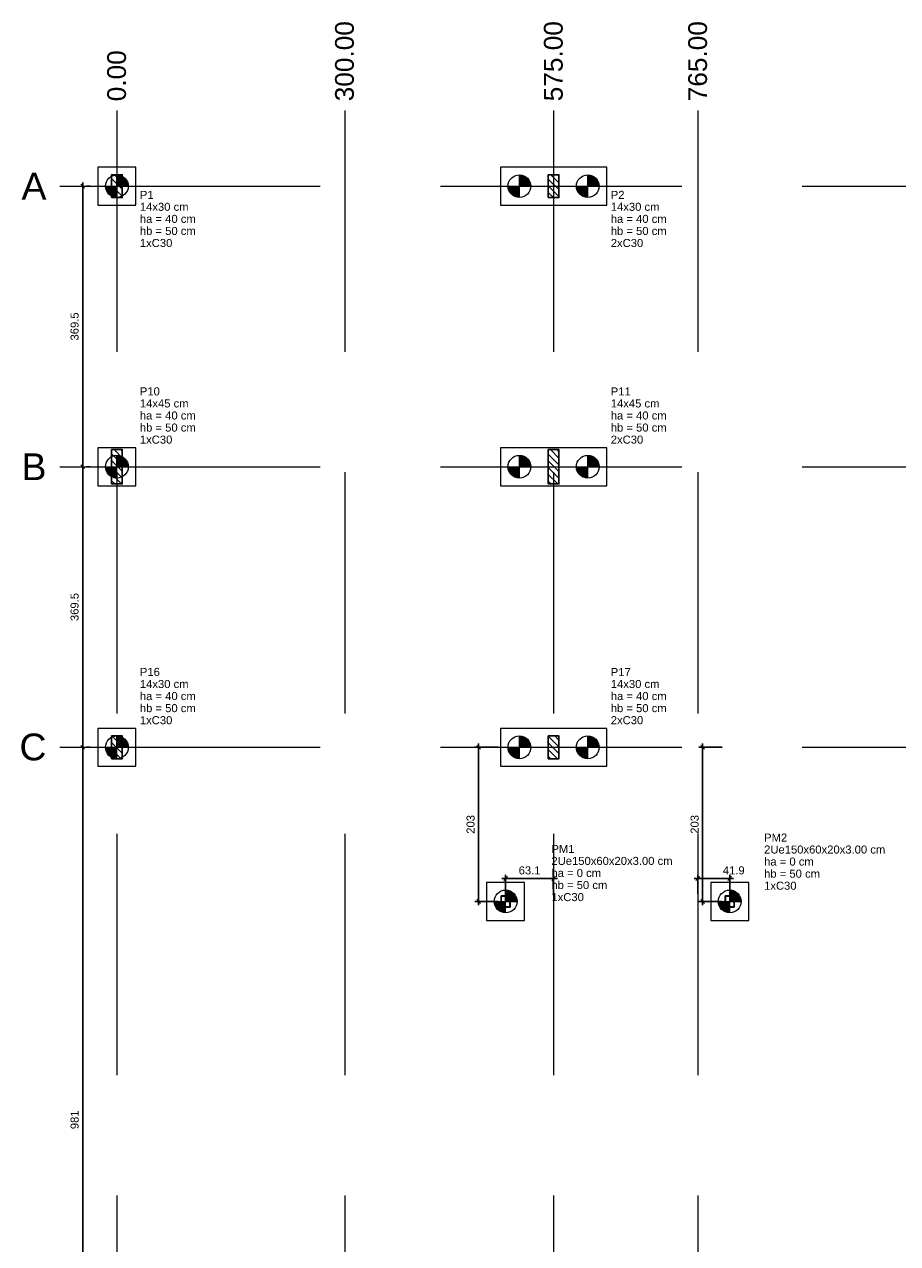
# Model space of a CAD drawing. Header units: millimetres. Extents: x 10906 to 25863, y 1966 to 4861.
# Tile 7 of 163: x 10906 to 10929, y 2952 to 2984. Entities that reach past the tile are written whole.
import ezdxf

# ---------------------------------------------------------------- set-up
doc = ezdxf.new("R2010")
doc.units = ezdxf.units.MM
doc.linetypes.add('DASHED2', pattern=[9.525, 6.35, -3.175])
doc.linetypes.add('DOT2', pattern=[3.175, 0, -3.175])
for name, color, linetype, lineweight in [('LC-Cotas', 4, 'Continuous', 5), ('LC-Eixos', 5, 'DASHED2', 5), ('LC-Estacas dos blocos', 252, 'Continuous', 5), ('LC-Hachuras dos pilares', 8, 'Continuous', 5), ('LC-Seção das fundações', 7, 'Continuous', 5), ('LC-Seção dos pilares', 4, 'Continuous', 30), ('LC-Textos', 7, 'Continuous', 20)]:
    doc.layers.add(name, color=color, linetype=linetype, lineweight=lineweight)
doc.styles.add('Arial', font='arial.ttf')
doc.styles.get("Standard").update_dxf_attribs({"font": 'arial.ttf'})
doc.dimstyles.new('UM_50.000000', dxfattribs={"dimtxt": 0.18, "dimasz": 0.2, "dimexe": 0.2, "dimexo": 0.5, "dimgap": 0, "dimtad": 1, "dimtih": 1, "dimtoh": 1, "dimlfac": 50, "dimzin": 0, "dimdsep": 46, "dimtxsty": 'Standard', "dimcen": 0.09, "dimdle": 0.2, "dimclrd": 256, "dimclre": 256, "dimclrt": 7, "dimazin": 0, "dimtfac": 1, "dimtofl": 0, "dimtmove": 0, "dimatfit": 3, "dimfxl": 1, "dimtolj": 1, "dimtzin": 0, "dimarcsym": 0})
pattern_1 = [(135, (10908.55917, 2930.6675), (-0.08838835, -0.08838835), [])]

# ---------------------------------------------------------------- blocks, each defined once
blk = doc.blocks.new('_Oblique')
at = {"color": 0, "linetype": 'ByBlock', "lineweight": -2}
blk.add_line((-0.5, -0.5), (0.5, 0.5), dxfattribs=at)
blk = doc.blocks.new('*D1363')
at = {"layer": 'Defpoints', "color": 0, "transparency": 16777216}
for p in [(10918.085, 2965.328), (10918.797, 2965.328), (10918.797, 2961.268)]:
    blk.add_point(p, dxfattribs=at)
at = {"layer": 'LC-Cotas', "lineweight": -2, "transparency": 16777216}
for p, q in [((10918.597, 2965.328), (10917.985, 2965.328)), ((10918.085, 2961.168), (10918.085, 2965.428)), ((10918.597, 2961.268), (10917.985, 2961.268))]:
    blk.add_line(p, q, dxfattribs=at)
at = {"layer": 'LC-Cotas', "lineweight": -2, "transparency": 16777216, "xscale": 0.1, "yscale": 0.1, "zscale": 0.1}
for p, rotation in [((10918.085, 2965.328), 90), ((10918.085, 2961.268), 270)]:
    blk.add_blockref('_Oblique', p, dxfattribs=dict(at, rotation=rotation))
at = {"layer": 'LC-Cotas', "color": 7, "transparency": 16777216, "insert": (10917.874, 2963.298), "char_height": 0.2118, "attachment_point": 5, "rotation": 90, "style": 'Arial'}
blk.add_mtext('\\A1;203', dxfattribs=at)
blk = doc.blocks.new('*D1374')
at = {"layer": 'Defpoints', "color": 0, "transparency": 16777216}
for p in [(10923.985, 2965.328), (10924.697, 2965.328), (10924.697, 2961.268)]:
    blk.add_point(p, dxfattribs=at)
at = {"layer": 'LC-Cotas', "lineweight": -2, "transparency": 16777216}
for p, q in [((10924.497, 2965.328), (10923.885, 2965.328)), ((10923.985, 2961.168), (10923.985, 2965.428)), ((10924.497, 2961.268), (10923.885, 2961.268))]:
    blk.add_line(p, q, dxfattribs=at)
at = {"layer": 'LC-Cotas', "lineweight": -2, "transparency": 16777216, "xscale": 0.1, "yscale": 0.1, "zscale": 0.1}
for p, rotation in [((10923.985, 2965.328), 90), ((10923.985, 2961.268), 270)]:
    blk.add_blockref('_Oblique', p, dxfattribs=dict(at, rotation=rotation))
at = {"layer": 'LC-Cotas', "color": 7, "transparency": 16777216, "insert": (10923.774, 2963.298), "char_height": 0.2118, "attachment_point": 5, "rotation": 90, "style": 'Arial'}
blk.add_mtext('\\A1;203', dxfattribs=at)
blk = doc.blocks.new('*D1291')
at = {"layer": 'Defpoints', "color": 0, "transparency": 16777216}
for p in [(10920.059, 2961.873), (10918.797, 2961.268), (10920.059, 2961.268)]:
    blk.add_point(p, dxfattribs=at)
at = {"layer": 'LC-Cotas', "lineweight": -2, "transparency": 16777216}
for p, q in [((10918.697, 2961.873), (10920.159, 2961.873)), ((10918.797, 2961.468), (10918.797, 2961.973)), ((10920.059, 2961.468), (10920.059, 2961.973))]:
    blk.add_line(p, q, dxfattribs=at)
at = {"layer": 'LC-Cotas', "lineweight": -2, "transparency": 16777216, "xscale": 0.1, "yscale": 0.1, "zscale": 0.1, "rotation": 180}
blk.add_blockref('_Oblique', (10918.797, 2961.873), dxfattribs=at)
at = {"layer": 'LC-Cotas', "lineweight": -2, "transparency": 16777216, "xscale": 0.1, "yscale": 0.1, "zscale": 0.1}
blk.add_blockref('_Oblique', (10920.059, 2961.873), dxfattribs=at)
at = {"layer": 'LC-Cotas', "color": 7, "transparency": 16777216, "insert": (10919.428, 2962.085), "char_height": 0.2118, "attachment_point": 5, "rotation": 0.0057, "style": 'Arial'}
blk.add_mtext('\\A1;63.1', dxfattribs=at)
blk = doc.blocks.new('*D1302')
at = {"layer": 'Defpoints', "color": 0, "transparency": 16777216}
for p in [(10923.859, 2961.873), (10923.859, 2961.268), (10924.697, 2961.268)]:
    blk.add_point(p, dxfattribs=at)
at = {"layer": 'LC-Cotas', "lineweight": -2, "transparency": 16777216}
for p, q in [((10924.797, 2961.873), (10923.759, 2961.873)), ((10923.859, 2961.468), (10923.859, 2961.973)), ((10924.697, 2961.468), (10924.697, 2961.973))]:
    blk.add_line(p, q, dxfattribs=at)
at = {"layer": 'LC-Cotas', "lineweight": -2, "transparency": 16777216, "xscale": 0.1, "yscale": 0.1, "zscale": 0.1, "rotation": 180}
blk.add_blockref('_Oblique', (10923.859, 2961.873), dxfattribs=at)
at = {"layer": 'LC-Cotas', "lineweight": -2, "transparency": 16777216, "xscale": 0.1, "yscale": 0.1, "zscale": 0.1}
blk.add_blockref('_Oblique', (10924.697, 2961.873), dxfattribs=at)
at = {"layer": 'LC-Cotas', "color": 7, "transparency": 16777216, "insert": (10924.803, 2962.085), "char_height": 0.2118, "attachment_point": 5, "rotation": 0.0057, "style": 'Arial'}
blk.add_mtext('\\A1;41.9', dxfattribs=at)
blk = doc.blocks.new('*D1317')
at = {"layer": 'Defpoints', "color": 0, "transparency": 16777216}
for p in [(10907.659, 2965.328), (10907.659, 2965.328), (10907.659, 2945.708)]:
    blk.add_point(p, dxfattribs=at)
at = {"layer": 'LC-Cotas', "lineweight": -2, "transparency": 16777216}
for p, q in [((10907.659, 2945.608), (10907.659, 2965.428)), ((10907.859, 2965.328), (10907.759, 2965.328)), ((10907.859, 2945.708), (10907.759, 2945.708))]:
    blk.add_line(p, q, dxfattribs=at)
at = {"layer": 'LC-Cotas', "lineweight": -2, "transparency": 16777216, "xscale": 0.1, "yscale": 0.1, "zscale": 0.1}
for p, rotation in [((10907.659, 2965.328), 90), ((10907.659, 2945.708), 270)]:
    blk.add_blockref('_Oblique', p, dxfattribs=dict(at, rotation=rotation))
at = {"layer": 'LC-Cotas', "color": 7, "transparency": 16777216, "insert": (10907.447, 2955.518), "char_height": 0.2118, "attachment_point": 5, "rotation": 90, "style": 'Arial'}
blk.add_mtext('\\A1;981', dxfattribs=at)
blk = doc.blocks.new('*D1318')
at = {"layer": 'Defpoints', "color": 0, "transparency": 16777216}
for p in [(10907.659, 2972.718), (10907.659, 2972.718), (10907.659, 2965.328)]:
    blk.add_point(p, dxfattribs=at)
at = {"layer": 'LC-Cotas', "lineweight": -2, "transparency": 16777216}
for p, q in [((10907.659, 2965.228), (10907.659, 2972.818)), ((10907.859, 2972.718), (10907.759, 2972.718)), ((10907.859, 2965.328), (10907.759, 2965.328))]:
    blk.add_line(p, q, dxfattribs=at)
at = {"layer": 'LC-Cotas', "lineweight": -2, "transparency": 16777216, "xscale": 0.1, "yscale": 0.1, "zscale": 0.1}
for p, rotation in [((10907.659, 2972.718), 90), ((10907.659, 2965.328), 270)]:
    blk.add_blockref('_Oblique', p, dxfattribs=dict(at, rotation=rotation))
at = {"layer": 'LC-Cotas', "color": 7, "transparency": 16777216, "insert": (10907.447, 2969.023), "char_height": 0.2118, "attachment_point": 5, "rotation": 90, "style": 'Arial'}
blk.add_mtext('\\A1;369.5', dxfattribs=at)
blk = doc.blocks.new('*D1319')
at = {"layer": 'Defpoints', "color": 0, "transparency": 16777216}
for p in [(10907.659, 2980.108), (10907.659, 2980.108), (10907.659, 2972.718)]:
    blk.add_point(p, dxfattribs=at)
at = {"layer": 'LC-Cotas', "lineweight": -2, "transparency": 16777216}
for p, q in [((10907.659, 2972.618), (10907.659, 2980.208)), ((10907.859, 2980.108), (10907.759, 2980.108)), ((10907.859, 2972.718), (10907.759, 2972.718))]:
    blk.add_line(p, q, dxfattribs=at)
at = {"layer": 'LC-Cotas', "lineweight": -2, "transparency": 16777216, "xscale": 0.1, "yscale": 0.1, "zscale": 0.1}
for p, rotation in [((10907.659, 2980.108), 90), ((10907.659, 2972.718), 270)]:
    blk.add_blockref('_Oblique', p, dxfattribs=dict(at, rotation=rotation))
at = {"layer": 'LC-Cotas', "color": 7, "transparency": 16777216, "insert": (10907.447, 2976.413), "char_height": 0.2118, "attachment_point": 5, "rotation": 90, "style": 'Arial'}
blk.add_mtext('\\A1;369.5', dxfattribs=at)

msp = doc.modelspace()

# ---------------------------------------------------------------- hatches: boundary and pattern name
at = {"layer": 'LC-Estacas dos blocos', "linetype": 'Continuous'}
for points in [[(10908.85917, 2980.10751), (10908.84895, 2980.18515), (10908.81898, 2980.25751), (10908.7713, 2980.31964), (10908.70917, 2980.36731), (10908.63681, 2980.39728), (10908.55917, 2980.40751), (10908.55917, 2980.10751), (10908.85917, 2980.10751)], [(10919.45917, 2980.10751), (10919.44895, 2980.18515), (10919.41898, 2980.25751), (10919.3713, 2980.31964), (10919.30917, 2980.36731), (10919.23681, 2980.39728), (10919.15917, 2980.40751), (10919.15917, 2980.10751), (10919.45917, 2980.10751)], [(10921.25917, 2980.10751), (10921.24895, 2980.18515), (10921.21898, 2980.25751), (10921.1713, 2980.31964), (10921.10917, 2980.36731), (10921.03681, 2980.39728), (10920.95917, 2980.40751), (10920.95917, 2980.10751), (10921.25917, 2980.10751)], [(10908.48152, 2979.81773), (10908.55917, 2979.80751), (10908.55917, 2980.10751), (10908.25917, 2980.10751), (10908.26939, 2980.02986), (10908.29936, 2979.95751), (10908.34704, 2979.89537), (10908.40917, 2979.8477), (10908.48152, 2979.81773)], [(10919.08152, 2979.81773), (10919.15917, 2979.80751), (10919.15917, 2980.10751), (10918.85917, 2980.10751), (10918.86939, 2980.02986), (10918.89936, 2979.95751), (10918.94704, 2979.89537), (10919.00917, 2979.8477), (10919.08152, 2979.81773)], [(10920.88152, 2979.81773), (10920.95917, 2979.80751), (10920.95917, 2980.10751), (10920.65917, 2980.10751), (10920.66939, 2980.02986), (10920.69936, 2979.95751), (10920.74704, 2979.89537), (10920.80917, 2979.8477), (10920.88152, 2979.81773)], [(10908.84895, 2972.79515), (10908.81898, 2972.86751), (10908.7713, 2972.92964), (10908.70917, 2972.97731), (10908.63681, 2973.00728), (10908.55917, 2973.01751), (10908.55917, 2972.71751), (10908.85917, 2972.71751), (10908.84895, 2972.79515)], [(10919.44895, 2972.79515), (10919.41898, 2972.86751), (10919.3713, 2972.92964), (10919.30917, 2972.97731), (10919.23681, 2973.00728), (10919.15917, 2973.01751), (10919.15917, 2972.71751), (10919.45917, 2972.71751), (10919.44895, 2972.79515)], [(10921.25917, 2972.71751), (10921.24895, 2972.79515), (10921.21898, 2972.86751), (10921.1713, 2972.92964), (10921.10917, 2972.97731), (10921.03681, 2973.00728), (10920.95917, 2973.01751), (10920.95917, 2972.71751), (10921.25917, 2972.71751)], [(10908.48152, 2972.42773), (10908.55917, 2972.41751), (10908.55917, 2972.71751), (10908.25917, 2972.71751), (10908.26939, 2972.63986), (10908.29936, 2972.56751), (10908.34704, 2972.50537), (10908.40917, 2972.4577), (10908.48152, 2972.42773)], [(10919.08152, 2972.42773), (10919.15917, 2972.41751), (10919.15917, 2972.71751), (10918.85917, 2972.71751), (10918.86939, 2972.63986), (10918.89936, 2972.56751), (10918.94704, 2972.50537), (10919.00917, 2972.4577), (10919.08152, 2972.42773)], [(10920.88152, 2972.42773), (10920.95917, 2972.41751), (10920.95917, 2972.71751), (10920.65917, 2972.71751), (10920.66939, 2972.63986), (10920.69936, 2972.56751), (10920.74704, 2972.50537), (10920.80917, 2972.4577), (10920.88152, 2972.42773)], [(10908.85917, 2965.32751), (10908.84895, 2965.40515), (10908.81898, 2965.47751), (10908.7713, 2965.53964), (10908.70917, 2965.58731), (10908.63681, 2965.61728), (10908.55917, 2965.62751), (10908.55917, 2965.32751), (10908.85917, 2965.32751)], [(10919.44895, 2965.40515), (10919.41898, 2965.47751), (10919.3713, 2965.53964), (10919.30917, 2965.58731), (10919.23681, 2965.61728), (10919.15917, 2965.62751), (10919.15917, 2965.32751), (10919.45917, 2965.32751), (10919.44895, 2965.40515)], [(10921.24895, 2965.40515), (10921.21898, 2965.47751), (10921.1713, 2965.53964), (10921.10917, 2965.58731), (10921.03681, 2965.61728), (10920.95917, 2965.62751), (10920.95917, 2965.32751), (10921.25917, 2965.32751), (10921.24895, 2965.40515)], [(10908.48152, 2965.03773), (10908.55917, 2965.02751), (10908.55917, 2965.32751), (10908.25917, 2965.32751), (10908.26939, 2965.24986), (10908.29936, 2965.17751), (10908.34704, 2965.11537), (10908.40917, 2965.0677), (10908.48152, 2965.03773)], [(10919.08152, 2965.03773), (10919.15917, 2965.02751), (10919.15917, 2965.32751), (10918.85917, 2965.32751), (10918.86939, 2965.24986), (10918.89936, 2965.17751), (10918.94704, 2965.11537), (10919.00917, 2965.0677), (10919.08152, 2965.03773)], [(10920.88152, 2965.03773), (10920.95917, 2965.02751), (10920.95917, 2965.32751), (10920.65917, 2965.32751), (10920.66939, 2965.24986), (10920.69936, 2965.17751), (10920.74704, 2965.11537), (10920.80917, 2965.0677), (10920.88152, 2965.03773)], [(10919.08695, 2961.34515), (10919.05698, 2961.41751), (10919.0093, 2961.47964), (10918.94717, 2961.52731), (10918.87481, 2961.55728), (10918.79717, 2961.56751), (10918.79717, 2961.26751), (10919.09717, 2961.26751), (10919.08695, 2961.34515)], [(10924.98695, 2961.34515), (10924.95698, 2961.41751), (10924.9093, 2961.47964), (10924.84717, 2961.52731), (10924.77481, 2961.55728), (10924.69717, 2961.56751), (10924.69717, 2961.26751), (10924.99717, 2961.26751), (10924.98695, 2961.34515)], [(10918.71952, 2960.97773), (10918.79717, 2960.96751), (10918.79717, 2961.26751), (10918.49717, 2961.26751), (10918.50739, 2961.18986), (10918.53736, 2961.11751), (10918.58504, 2961.05537), (10918.64717, 2961.0077), (10918.71952, 2960.97773)], [(10924.61952, 2960.97773), (10924.69717, 2960.96751), (10924.69717, 2961.26751), (10924.39717, 2961.26751), (10924.40739, 2961.18986), (10924.43736, 2961.11751), (10924.48504, 2961.05537), (10924.54717, 2961.0077), (10924.61952, 2960.97773)]]:
    msp.add_hatch(color=256, dxfattribs=at).paths.add_polyline_path(points)
at = {"layer": 'LC-Hachuras dos pilares', "linetype": 'Continuous'}
h = msp.add_hatch(dxfattribs=at)
h.set_pattern_fill('ANSI31', color=256, angle=90, style=0)
h.set_pattern_definition(pattern_1)
h.paths.add_polyline_path([(10908.41917, 2979.80751), (10908.69917, 2979.80751), (10908.69917, 2980.40751), (10908.41917, 2980.40751), (10908.41917, 2979.80751)])
h = msp.add_hatch(dxfattribs=at)
h.set_pattern_fill('ANSI31', color=256, angle=90, style=0)
h.set_pattern_definition(pattern_1)
h.paths.add_polyline_path([(10919.91917, 2979.80751), (10920.19917, 2979.80751), (10920.19917, 2980.40751), (10919.91917, 2980.40751), (10919.91917, 2979.80751)])
h = msp.add_hatch(dxfattribs=at)
h.set_pattern_fill('ANSI31', color=256, angle=90, style=0)
h.set_pattern_definition(pattern_1)
h.paths.add_polyline_path([(10908.41917, 2972.26751), (10908.69917, 2972.26751), (10908.69917, 2973.16751), (10908.41917, 2973.16751), (10908.41917, 2972.26751)])
h = msp.add_hatch(dxfattribs=at)
h.set_pattern_fill('ANSI31', color=256, angle=90, style=0)
h.set_pattern_definition(pattern_1)
h.paths.add_polyline_path([(10919.91917, 2972.26751), (10920.19917, 2972.26751), (10920.19917, 2973.16751), (10919.91917, 2973.16751), (10919.91917, 2972.26751)])
h = msp.add_hatch(dxfattribs=at)
h.set_pattern_fill('ANSI31', color=256, angle=90, style=0)
h.set_pattern_definition(pattern_1)
h.paths.add_polyline_path([(10908.41917, 2965.02751), (10908.69917, 2965.02751), (10908.69917, 2965.62751), (10908.41917, 2965.62751), (10908.41917, 2965.02751)])
h = msp.add_hatch(dxfattribs=at)
h.set_pattern_fill('ANSI31', color=256, angle=90, style=0)
h.set_pattern_definition(pattern_1)
h.paths.add_polyline_path([(10919.91917, 2965.02751), (10920.19917, 2965.02751), (10920.19917, 2965.62751), (10919.91917, 2965.62751), (10919.91917, 2965.02751)])
h = msp.add_hatch(dxfattribs=at)
h.set_pattern_fill('ANSI31', color=256, angle=90, style=0)
h.set_pattern_definition(pattern_1)
h.paths.add_polyline_path([(10918.91117, 2961.41751), (10918.91211, 2961.41743), (10918.91302, 2961.41721), (10918.91389, 2961.41685), (10918.91469, 2961.41636), (10918.91541, 2961.41575), (10918.91602, 2961.41503), (10918.91651, 2961.41423), (10918.91687, 2961.41336), (10918.91709, 2961.41244), (10918.91717, 2961.41151), (10918.91717, 2961.12351), (10918.91709, 2961.12257), (10918.91687, 2961.12165), (10918.91651, 2961.12078), (10918.91602, 2961.11998), (10918.91541, 2961.11926), (10918.91469, 2961.11865), (10918.91389, 2961.11816), (10918.91302, 2961.1178), (10918.91211, 2961.11758), (10918.91117, 2961.11751), (10918.68317, 2961.11751), (10918.68223, 2961.11758), (10918.68131, 2961.1178), (10918.68044, 2961.11816), (10918.67964, 2961.11865), (10918.67893, 2961.11926), (10918.67831, 2961.11998), (10918.67782, 2961.12078), (10918.67746, 2961.12165), (10918.67724, 2961.12257), (10918.67717, 2961.12351), (10918.67717, 2961.41151), (10918.67724, 2961.41244), (10918.67746, 2961.41336), (10918.67782, 2961.41423), (10918.67831, 2961.41503), (10918.67893, 2961.41575), (10918.67964, 2961.41636), (10918.68044, 2961.41685), (10918.68131, 2961.41721), (10918.68223, 2961.41743), (10918.68317, 2961.41751), (10918.91117, 2961.41751)])
h.paths.add_polyline_path([(10918.90517, 2961.41151), (10918.90611, 2961.41143), (10918.90702, 2961.41121), (10918.90789, 2961.41085), (10918.90869, 2961.41036), (10918.90941, 2961.40975), (10918.91002, 2961.40903), (10918.91051, 2961.40823), (10918.91087, 2961.40736), (10918.91109, 2961.40644), (10918.91117, 2961.40551), (10918.91117, 2961.12951), (10918.91109, 2961.12857), (10918.91087, 2961.12765), (10918.91051, 2961.12678), (10918.91002, 2961.12598), (10918.90941, 2961.12526), (10918.90869, 2961.12465), (10918.90789, 2961.12416), (10918.90702, 2961.1238), (10918.90611, 2961.12358), (10918.90517, 2961.12351), (10918.68917, 2961.12351), (10918.68823, 2961.12358), (10918.68731, 2961.1238), (10918.68644, 2961.12416), (10918.68564, 2961.12465), (10918.68493, 2961.12526), (10918.68431, 2961.12598), (10918.68382, 2961.12678), (10918.68346, 2961.12765), (10918.68324, 2961.12857), (10918.68317, 2961.12951), (10918.68317, 2961.40551), (10918.68324, 2961.40644), (10918.68346, 2961.40736), (10918.68382, 2961.40823), (10918.68431, 2961.40903), (10918.68493, 2961.40975), (10918.68564, 2961.41036), (10918.68644, 2961.41085), (10918.68731, 2961.41121), (10918.68823, 2961.41143), (10918.68917, 2961.41151), (10918.90517, 2961.41151)], flags=0)
h = msp.add_hatch(dxfattribs=at)
h.set_pattern_fill('ANSI31', color=256, angle=90, style=0)
h.set_pattern_definition(pattern_1)
h.paths.add_polyline_path([(10924.81117, 2961.41751), (10924.81211, 2961.41743), (10924.81302, 2961.41721), (10924.81389, 2961.41685), (10924.81469, 2961.41636), (10924.81541, 2961.41575), (10924.81602, 2961.41503), (10924.81651, 2961.41423), (10924.81687, 2961.41336), (10924.81709, 2961.41244), (10924.81717, 2961.41151), (10924.81717, 2961.12351), (10924.81709, 2961.12257), (10924.81687, 2961.12165), (10924.81651, 2961.12078), (10924.81602, 2961.11998), (10924.81541, 2961.11926), (10924.81469, 2961.11865), (10924.81389, 2961.11816), (10924.81302, 2961.1178), (10924.81211, 2961.11758), (10924.81117, 2961.11751), (10924.58317, 2961.11751), (10924.58223, 2961.11758), (10924.58131, 2961.1178), (10924.58044, 2961.11816), (10924.57964, 2961.11865), (10924.57893, 2961.11926), (10924.57831, 2961.11998), (10924.57782, 2961.12078), (10924.57746, 2961.12165), (10924.57724, 2961.12257), (10924.57717, 2961.12351), (10924.57717, 2961.41151), (10924.57724, 2961.41244), (10924.57746, 2961.41336), (10924.57782, 2961.41423), (10924.57831, 2961.41503), (10924.57893, 2961.41575), (10924.57964, 2961.41636), (10924.58044, 2961.41685), (10924.58131, 2961.41721), (10924.58223, 2961.41743), (10924.58317, 2961.41751), (10924.81117, 2961.41751)])
h.paths.add_polyline_path([(10924.80517, 2961.41151), (10924.80611, 2961.41143), (10924.80702, 2961.41121), (10924.80789, 2961.41085), (10924.80869, 2961.41036), (10924.80941, 2961.40975), (10924.81002, 2961.40903), (10924.81051, 2961.40823), (10924.81087, 2961.40736), (10924.81109, 2961.40644), (10924.81117, 2961.40551), (10924.81117, 2961.12951), (10924.81109, 2961.12857), (10924.81087, 2961.12765), (10924.81051, 2961.12678), (10924.81002, 2961.12598), (10924.80941, 2961.12526), (10924.80869, 2961.12465), (10924.80789, 2961.12416), (10924.80702, 2961.1238), (10924.80611, 2961.12358), (10924.80517, 2961.12351), (10924.58917, 2961.12351), (10924.58823, 2961.12358), (10924.58731, 2961.1238), (10924.58644, 2961.12416), (10924.58564, 2961.12465), (10924.58493, 2961.12526), (10924.58431, 2961.12598), (10924.58382, 2961.12678), (10924.58346, 2961.12765), (10924.58324, 2961.12857), (10924.58317, 2961.12951), (10924.58317, 2961.40551), (10924.58324, 2961.40644), (10924.58346, 2961.40736), (10924.58382, 2961.40823), (10924.58431, 2961.40903), (10924.58493, 2961.40975), (10924.58564, 2961.41036), (10924.58644, 2961.41085), (10924.58731, 2961.41121), (10924.58823, 2961.41143), (10924.58917, 2961.41151), (10924.80517, 2961.41151)], flags=0)

# ---------------------------------------------------------------- linework, layer by layer
at = {"layer": 'LC-Eixos'}
for p, q in [((10908.55917, 2982.09601), (10908.55917, 2920.56751)), ((10914.55917, 2982.09601), (10914.55917, 2920.56751)), ((10920.05917, 2982.09601), (10920.05917, 2920.56751)), ((10923.85917, 2982.09601), (10923.85917, 2920.56751)), ((10907.05917, 2980.10751), (10907.55917, 2980.10751)), ((10907.55917, 2980.10751), (10993.94087, 2980.10751)), ((10907.05917, 2972.71751), (10907.55917, 2972.71751)), ((10907.55917, 2972.71751), (10993.94087, 2972.71751)), ((10907.05917, 2965.32751), (10907.55917, 2965.32751)), ((10907.55917, 2965.32751), (10993.94087, 2965.32751))]:
    msp.add_line(p, q, dxfattribs=at)
at = {"layer": 'LC-Estacas dos blocos'}
for p, q in [((10908.55917, 2979.80751), (10908.55917, 2980.40751)), ((10919.15917, 2979.80751), (10919.15917, 2980.40751)), ((10920.95917, 2979.80751), (10920.95917, 2980.40751)), ((10908.25917, 2980.10751), (10908.85917, 2980.10751)), ((10918.85917, 2980.10751), (10919.45917, 2980.10751)), ((10920.65917, 2980.10751), (10921.25917, 2980.10751)), ((10908.55917, 2972.41751), (10908.55917, 2973.01751)), ((10919.15917, 2972.41751), (10919.15917, 2973.01751)), ((10920.95917, 2972.41751), (10920.95917, 2973.01751)), ((10908.25917, 2972.71751), (10908.85917, 2972.71751)), ((10918.85917, 2972.71751), (10919.45917, 2972.71751)), ((10920.65917, 2972.71751), (10921.25917, 2972.71751)), ((10908.55917, 2965.02751), (10908.55917, 2965.62751)), ((10919.15917, 2965.02751), (10919.15917, 2965.62751)), ((10920.95917, 2965.02751), (10920.95917, 2965.62751)), ((10908.25917, 2965.32751), (10908.85917, 2965.32751)), ((10918.85917, 2965.32751), (10919.45917, 2965.32751)), ((10920.65917, 2965.32751), (10921.25917, 2965.32751)), ((10918.79717, 2960.96751), (10918.79717, 2961.56751)), ((10924.69717, 2960.96751), (10924.69717, 2961.56751)), ((10918.49717, 2961.26751), (10919.09717, 2961.26751)), ((10924.39717, 2961.26751), (10924.99717, 2961.26751))]:
    msp.add_line(p, q, dxfattribs=at)
for centre in [(10908.55917, 2980.10751), (10919.15917, 2980.10751), (10920.95917, 2980.10751), (10908.55917, 2972.71751), (10919.15917, 2972.71751), (10920.95917, 2972.71751), (10908.55917, 2965.32751), (10919.15917, 2965.32751), (10920.95917, 2965.32751), (10918.79717, 2961.26751), (10924.69717, 2961.26751)]:
    msp.add_circle(centre, 0.3, dxfattribs=at)
at = {"layer": 'LC-Seção das fundações'}
for points in [[(10908.05917, 2980.60751), (10908.05917, 2979.60751), (10909.05917, 2979.60751), (10909.05917, 2980.60751), (10908.05917, 2980.60751)], [(10918.65917, 2980.60751), (10918.65917, 2979.60751), (10921.45917, 2979.60751), (10921.45917, 2980.60751), (10918.65917, 2980.60751)], [(10908.05917, 2973.21751), (10908.05917, 2972.21751), (10909.05917, 2972.21751), (10909.05917, 2973.21751), (10908.05917, 2973.21751)], [(10918.65917, 2973.21751), (10918.65917, 2972.21751), (10921.45917, 2972.21751), (10921.45917, 2973.21751), (10918.65917, 2973.21751)], [(10908.05917, 2965.82751), (10908.05917, 2964.82751), (10909.05917, 2964.82751), (10909.05917, 2965.82751), (10908.05917, 2965.82751)], [(10918.65917, 2965.82751), (10918.65917, 2964.82751), (10921.45917, 2964.82751), (10921.45917, 2965.82751), (10918.65917, 2965.82751)], [(10918.29717, 2961.76751), (10918.29717, 2960.76751), (10919.29717, 2960.76751), (10919.29717, 2961.76751), (10918.29717, 2961.76751)], [(10924.19717, 2961.76751), (10924.19717, 2960.76751), (10925.19717, 2960.76751), (10925.19717, 2961.76751), (10924.19717, 2961.76751)]]:
    msp.add_lwpolyline(points, close=True, dxfattribs=at)
at = {"layer": 'LC-Seção dos pilares'}
for points in [[(10908.41917, 2979.80751), (10908.69917, 2979.80751), (10908.69917, 2980.40751), (10908.41917, 2980.40751), (10908.41917, 2979.80751)], [(10919.91917, 2979.80751), (10920.19917, 2979.80751), (10920.19917, 2980.40751), (10919.91917, 2980.40751), (10919.91917, 2979.80751)], [(10908.41917, 2972.26751), (10908.69917, 2972.26751), (10908.69917, 2973.16751), (10908.41917, 2973.16751), (10908.41917, 2972.26751)], [(10919.91917, 2972.26751), (10920.19917, 2972.26751), (10920.19917, 2973.16751), (10919.91917, 2973.16751), (10919.91917, 2972.26751)], [(10908.41917, 2965.02751), (10908.69917, 2965.02751), (10908.69917, 2965.62751), (10908.41917, 2965.62751), (10908.41917, 2965.02751)], [(10919.91917, 2965.02751), (10920.19917, 2965.02751), (10920.19917, 2965.62751), (10919.91917, 2965.62751), (10919.91917, 2965.02751)], [(10918.91117, 2961.41751), (10918.91211, 2961.41743), (10918.91302, 2961.41721), (10918.91389, 2961.41685), (10918.91469, 2961.41636), (10918.91541, 2961.41575), (10918.91602, 2961.41503), (10918.91651, 2961.41423), (10918.91687, 2961.41336), (10918.91709, 2961.41244), (10918.91717, 2961.41151), (10918.91717, 2961.12351), (10918.91709, 2961.12257), (10918.91687, 2961.12165), (10918.91651, 2961.12078), (10918.91602, 2961.11998), (10918.91541, 2961.11926), (10918.91469, 2961.11865), (10918.91389, 2961.11816), (10918.91302, 2961.1178), (10918.91211, 2961.11758), (10918.91117, 2961.11751), (10918.68317, 2961.11751), (10918.68223, 2961.11758), (10918.68131, 2961.1178), (10918.68044, 2961.11816), (10918.67964, 2961.11865), (10918.67893, 2961.11926), (10918.67831, 2961.11998), (10918.67782, 2961.12078), (10918.67746, 2961.12165), (10918.67724, 2961.12257), (10918.67717, 2961.12351), (10918.67717, 2961.41151), (10918.67724, 2961.41244), (10918.67746, 2961.41336), (10918.67782, 2961.41423), (10918.67831, 2961.41503), (10918.67893, 2961.41575), (10918.67964, 2961.41636), (10918.68044, 2961.41685), (10918.68131, 2961.41721), (10918.68223, 2961.41743), (10918.68317, 2961.41751), (10918.91117, 2961.41751)], [(10918.90517, 2961.41151), (10918.90611, 2961.41143), (10918.90702, 2961.41121), (10918.90789, 2961.41085), (10918.90869, 2961.41036), (10918.90941, 2961.40975), (10918.91002, 2961.40903), (10918.91051, 2961.40823), (10918.91087, 2961.40736), (10918.91109, 2961.40644), (10918.91117, 2961.40551), (10918.91117, 2961.12951), (10918.91109, 2961.12857), (10918.91087, 2961.12765), (10918.91051, 2961.12678), (10918.91002, 2961.12598), (10918.90941, 2961.12526), (10918.90869, 2961.12465), (10918.90789, 2961.12416), (10918.90702, 2961.1238), (10918.90611, 2961.12358), (10918.90517, 2961.12351), (10918.68917, 2961.12351), (10918.68823, 2961.12358), (10918.68731, 2961.1238), (10918.68644, 2961.12416), (10918.68564, 2961.12465), (10918.68493, 2961.12526), (10918.68431, 2961.12598), (10918.68382, 2961.12678), (10918.68346, 2961.12765), (10918.68324, 2961.12857), (10918.68317, 2961.12951), (10918.68317, 2961.40551), (10918.68324, 2961.40644), (10918.68346, 2961.40736), (10918.68382, 2961.40823), (10918.68431, 2961.40903), (10918.68493, 2961.40975), (10918.68564, 2961.41036), (10918.68644, 2961.41085), (10918.68731, 2961.41121), (10918.68823, 2961.41143), (10918.68917, 2961.41151), (10918.90517, 2961.41151)], [(10924.81117, 2961.41751), (10924.81211, 2961.41743), (10924.81302, 2961.41721), (10924.81389, 2961.41685), (10924.81469, 2961.41636), (10924.81541, 2961.41575), (10924.81602, 2961.41503), (10924.81651, 2961.41423), (10924.81687, 2961.41336), (10924.81709, 2961.41244), (10924.81717, 2961.41151), (10924.81717, 2961.12351), (10924.81709, 2961.12257), (10924.81687, 2961.12165), (10924.81651, 2961.12078), (10924.81602, 2961.11998), (10924.81541, 2961.11926), (10924.81469, 2961.11865), (10924.81389, 2961.11816), (10924.81302, 2961.1178), (10924.81211, 2961.11758), (10924.81117, 2961.11751), (10924.58317, 2961.11751), (10924.58223, 2961.11758), (10924.58131, 2961.1178), (10924.58044, 2961.11816), (10924.57964, 2961.11865), (10924.57893, 2961.11926), (10924.57831, 2961.11998), (10924.57782, 2961.12078), (10924.57746, 2961.12165), (10924.57724, 2961.12257), (10924.57717, 2961.12351), (10924.57717, 2961.41151), (10924.57724, 2961.41244), (10924.57746, 2961.41336), (10924.57782, 2961.41423), (10924.57831, 2961.41503), (10924.57893, 2961.41575), (10924.57964, 2961.41636), (10924.58044, 2961.41685), (10924.58131, 2961.41721), (10924.58223, 2961.41743), (10924.58317, 2961.41751), (10924.81117, 2961.41751)], [(10924.80517, 2961.41151), (10924.80611, 2961.41143), (10924.80702, 2961.41121), (10924.80789, 2961.41085), (10924.80869, 2961.41036), (10924.80941, 2961.40975), (10924.81002, 2961.40903), (10924.81051, 2961.40823), (10924.81087, 2961.40736), (10924.81109, 2961.40644), (10924.81117, 2961.40551), (10924.81117, 2961.12951), (10924.81109, 2961.12857), (10924.81087, 2961.12765), (10924.81051, 2961.12678), (10924.81002, 2961.12598), (10924.80941, 2961.12526), (10924.80869, 2961.12465), (10924.80789, 2961.12416), (10924.80702, 2961.1238), (10924.80611, 2961.12358), (10924.80517, 2961.12351), (10924.58917, 2961.12351), (10924.58823, 2961.12358), (10924.58731, 2961.1238), (10924.58644, 2961.12416), (10924.58564, 2961.12465), (10924.58493, 2961.12526), (10924.58431, 2961.12598), (10924.58382, 2961.12678), (10924.58346, 2961.12765), (10924.58324, 2961.12857), (10924.58317, 2961.12951), (10924.58317, 2961.40551), (10924.58324, 2961.40644), (10924.58346, 2961.40736), (10924.58382, 2961.40823), (10924.58431, 2961.40903), (10924.58493, 2961.40975), (10924.58564, 2961.41036), (10924.58644, 2961.41085), (10924.58731, 2961.41121), (10924.58823, 2961.41143), (10924.58917, 2961.41151), (10924.80517, 2961.41151)]]:
    msp.add_lwpolyline(points, close=True, dxfattribs=at)
at = {"layer": 'LC-Seção dos pilares', "linetype": 'DOT2', "ltscale": 0.05}
for points in [[(10918.67717, 2961.11751), (10918.91717, 2961.11751), (10918.91717, 2961.41751), (10918.67717, 2961.41751), (10918.67717, 2961.11751)], [(10924.57717, 2961.11751), (10924.81717, 2961.11751), (10924.81717, 2961.41751), (10924.57717, 2961.41751), (10924.57717, 2961.11751)]]:
    msp.add_lwpolyline(points, close=True, dxfattribs=at)

# ---------------------------------------------------------------- texts
at = {"layer": 'LC-Textos', "linetype": 'Continuous', "char_height": 0.4942, "attachment_point": 7, "rotation": 90, "line_spacing_factor": 0.798, "style": 'Arial'}
for s, insert, width in [('300.00', (10914.80627, 2982.34311), 4.2340533), ('575.00', (10920.30627, 2982.34311), 4.2340533), ('765.00', (10924.10627, 2982.34311), 4.2340533), ('0.00', (10908.80627, 2982.34311), 2.6942747)]:
    msp.add_mtext(s, dxfattribs=dict(at, insert=insert, width=width))
at = {"layer": 'LC-Textos', "linetype": 'Continuous', "line_spacing_factor": 0.798, "style": 'Arial'}
for s, insert, char_height, width, attachment_point in [('A', (10906.70617, 2979.75451), 0.706, 1.3190378, 9), ('P1', (10909.16507, 2979.77265), 0.2118, 0.7246731, 7), ('P2', (10921.56507, 2979.77265), 0.2118, 0.7246731, 7), ('14x30 cm', (10909.16507, 2979.45495), 0.2118, 2.5637836, 7), ('14x30 cm', (10921.56507, 2979.45495), 0.2118, 2.5637836, 7), ('ha = 40 cm', (10909.16507, 2979.13725), 0.2118, 2.9477737, 7), ('ha = 40 cm', (10921.56507, 2979.13725), 0.2118, 2.9477737, 7), ('hb = 50 cm', (10909.16507, 2978.81955), 0.2118, 2.9477737, 7), ('hb = 50 cm', (10921.56507, 2978.81955), 0.2118, 2.9477737, 7), ('1xC30', (10909.16507, 2978.50185), 0.2118, 1.7063019, 7), ('2xC30', (10921.56507, 2978.50185), 0.2118, 1.7063019, 7), ('P10', (10909.16507, 2974.59421), 0.2118, 1.0538074, 7), ('P11', (10921.56507, 2974.59421), 0.2118, 1.0538074, 7), ('14x45 cm', (10909.16507, 2974.27651), 0.2118, 2.5637836, 7), ('14x45 cm', (10921.56507, 2974.27651), 0.2118, 2.5637836, 7), ('ha = 40 cm', (10909.16507, 2973.95881), 0.2118, 2.9477737, 7), ('ha = 40 cm', (10921.56507, 2973.95881), 0.2118, 2.9477737, 7), ('hb = 50 cm', (10909.16507, 2973.64111), 0.2118, 2.9477737, 7), ('hb = 50 cm', (10921.56507, 2973.64111), 0.2118, 2.9477737, 7), ('1xC30', (10909.16507, 2973.32341), 0.2118, 1.7063019, 7), ('2xC30', (10921.56507, 2973.32341), 0.2118, 1.7063019, 7), ('B', (10906.70617, 2972.36451), 0.706, 1.3190378, 9), ('P16', (10909.16507, 2967.20421), 0.2118, 1.0538074, 7), ('P17', (10921.56507, 2967.20421), 0.2118, 1.0538074, 7), ('14x30 cm', (10909.16507, 2966.88651), 0.2118, 2.5637836, 7), ('14x30 cm', (10921.56507, 2966.88651), 0.2118, 2.5637836, 7), ('ha = 40 cm', (10909.16507, 2966.56881), 0.2118, 2.9477737, 7), ('ha = 40 cm', (10921.56507, 2966.56881), 0.2118, 2.9477737, 7), ('hb = 50 cm', (10909.16507, 2966.25111), 0.2118, 2.9477737, 7), ('hb = 50 cm', (10921.56507, 2966.25111), 0.2118, 2.9477737, 7), ('1xC30', (10909.16507, 2965.93341), 0.2118, 1.7063019, 7), ('2xC30', (10921.56507, 2965.93341), 0.2118, 1.7063019, 7), ('C', (10906.70617, 2964.97451), 0.706, 1.4281529, 9), ('PM2', (10925.6026, 2962.84468), 0.2118, 1.2058127, 7), ('PM1', (10920.00213, 2962.54514), 0.2118, 1.2183746, 7), ('2Ue150x60x20x3.00 cm', (10925.6026, 2962.52698), 0.2118, 6.3062292, 7), ('2Ue150x60x20x3.00 cm', (10920.00213, 2962.22744), 0.2118, 6.3719261, 7), ('ha = 0 cm', (10925.6026, 2962.20928), 0.2118, 2.5916402, 7), ('ha = 0 cm', (10920.00213, 2961.90974), 0.2118, 2.6186393, 7), ('hb = 50 cm', (10925.6026, 2961.89158), 0.2118, 2.917381, 7), ('hb = 50 cm', (10920.00213, 2961.59204), 0.2118, 2.9477737, 7), ('1xC30', (10925.6026, 2961.57388), 0.2118, 1.6887093, 7), ('1xC30', (10920.00213, 2961.27434), 0.2118, 1.7063019, 7)]:
    msp.add_mtext(s, dxfattribs=dict(at, insert=insert, char_height=char_height, width=width, attachment_point=attachment_point))

# ---------------------------------------------------------------- dimensions: what is measured, and where the dimension line sits
at = {"layer": 'LC-Cotas'}
for base, p1, p2, picture, middle in [((10907.65917, 2980.10751), (10907.65917, 2972.71751), (10907.65917, 2980.10751), '*D1319', (10907.44737, 2976.41251)), ((10907.65917, 2972.71751), (10907.65917, 2965.32751), (10907.65917, 2972.71751), '*D1318', (10907.44737, 2969.02251)), ((10907.65917, 2965.32751), (10907.65917, 2945.70751), (10907.65917, 2965.32751), '*D1317', (10907.44737, 2955.51751)), ((10918.08537, 2965.32751), (10918.79717, 2961.26751), (10918.79717, 2965.32751), '*D1363', (10917.87357, 2963.29751)), ((10923.98537, 2965.32751), (10924.69717, 2961.26751), (10924.69717, 2965.32751), '*D1374', (10923.77357, 2963.29751))]:
    dim = msp.add_linear_dim(base=base, p1=p1, p2=p2, angle=90, dimstyle='UM_50.000000', override={"dimtxt": 0.2118, "dimasz": 0.1, "dimexe": 0.1, "dimexo": 0.2, "dimtad": 1, "dimtih": 0, "dimtoh": 0, "dimdec": 1, "dimlfac": 50, "dimzin": 8, "dimtxsty": 'Arial', "dimblk": 'Oblique', "dimblk1": 'Oblique', "dimblk2": 'Oblique', "dimsah": 1, "dimdle": 0.1, "dimse1": 0, "dimse2": 0, "dimclrt": 7, "dimadec": 1, "dimazin": 3, "dimtmove": 2, "dimldrblk": 'Oblique'}, dxfattribs=at)
    dim.commit()
    dim.dimension.update_dxf_attribs({"geometry": picture, "text_midpoint": middle, "dimtype": 160, "text_rotation": 90})
for base, p1, p2, picture, middle in [((10920.05917, 2961.87341), (10918.79717, 2961.26751), (10920.05917, 2961.26751), '*D1291', (10919.42817, 2962.08521)), ((10923.85917, 2961.87341), (10924.69717, 2961.26751), (10923.85917, 2961.26751), '*D1302', (10924.80307, 2962.08521))]:
    dim = msp.add_linear_dim(base=base, p1=p1, p2=p2, dimstyle='UM_50.000000', override={"dimtxt": 0.2118, "dimasz": 0.1, "dimexe": 0.1, "dimexo": 0.2, "dimtad": 1, "dimtih": 0, "dimtoh": 0, "dimdec": 1, "dimlfac": 50, "dimzin": 8, "dimtxsty": 'Arial', "dimblk": 'Oblique', "dimblk1": 'Oblique', "dimblk2": 'Oblique', "dimsah": 1, "dimdle": 0.1, "dimse1": 0, "dimse2": 0, "dimclrt": 7, "dimadec": 1, "dimazin": 3, "dimtmove": 2, "dimldrblk": 'Oblique'}, dxfattribs=at)
    dim.commit()
    dim.dimension.update_dxf_attribs({"geometry": picture, "text_midpoint": middle, "dimtype": 160, "text_rotation": 0.00573})

doc.saveas('drawing.dxf')
